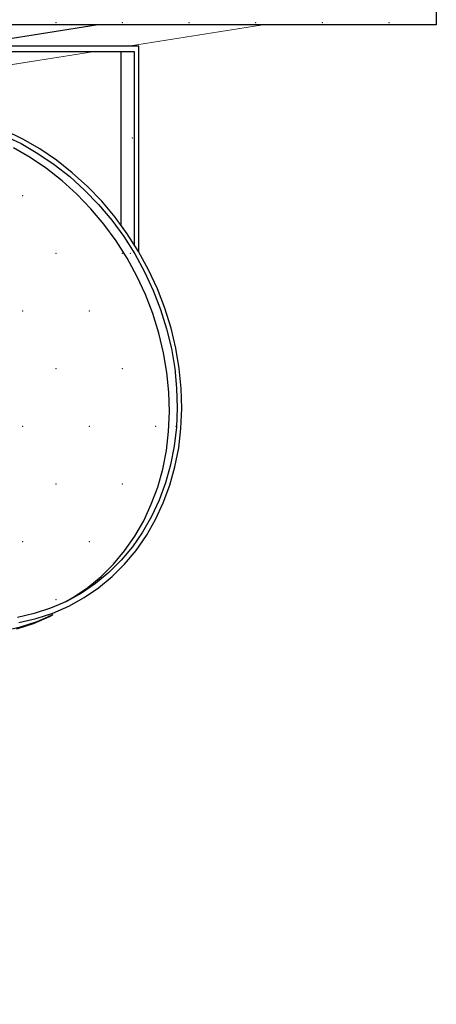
# Model space of a CAD drawing. Header units: millimetres. Extents: x 1798021 to 1815325, y -2500 to 6534.
# Tile 82 of 98: x 1809911 to 1810068, y 5023 to 5392. Entities that reach past the tile are written whole.
import ezdxf

# ---------------------------------------------------------------- set-up
doc = ezdxf.new("R2010")
doc.units = ezdxf.units.MM
doc.header["$MEASUREMENT"] = 0
doc.linetypes.add('Wipeout_Contour', pattern=[1000, 0, -1000])
for name, color, linetype in [('3 - SVĚTLA.3D', 7, 'Continuous'), ('4 - PRVKY KLEMPÍŘSKÉ.3D', 7, 'Continuous'), ('4 - PRVKY ZÁMEČNICKÉ.3D', 7, 'Continuous'), ('4 - STŘEŠNÍ KRYTINA.3D', 7, 'Continuous'), ('Nové_4 - ZDIVO - STĚNY NENOSNÉ.3D', 7, 'Continuous'), ('Nové_Výplně - Povrchové', 7, 'Continuous'), ('Výplně - Povrchové', 7, 'Continuous')]:
    doc.layers.add(name, color=color, linetype=linetype)

# ---------------------------------------------------------------- blocks, each defined once
blk = doc.blocks.new('Řez_7', base_point=(1118812.4, 0))
at = {"color": 254, "linetype": 'Wipeout_Contour', "lineweight": 0, "ltscale": 7229953.461336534}
blk.add_wipeout([(1803497.14, 5177.86), (1803497.08, 5177.77), (1811462.68, 5874.67), (1811462.64, 5874.75)], dxfattribs=at).dxf.layer = 'Výplně - Povrchové'
blk = doc.blocks.new('Řez_16', base_point=(1118812.4, 0))
at = {"color": 254, "linetype": 'Wipeout_Contour', "lineweight": 0, "ltscale": 7239619.448805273}
blk.add_wipeout([(1809877.73, 5382.19), (1809890.31, 5382.19), (1809940.82, 5390.19), (1809877.73, 5390.19)], dxfattribs=at).dxf.layer = 'Výplně - Povrchové'
at = {"color": 254, "linetype": 'Wipeout_Contour', "lineweight": 0, "ltscale": 7239412.528729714}
blk.add_wipeout([(1809781.12, 5354.98), (1809940.33, 5380.19), (1809877.69, 5380.19), (1809781.12, 5364.9)], dxfattribs=at).dxf.layer = 'Výplně - Povrchové'
at = {"layer": '4 - PRVKY ZÁMEČNICKÉ.3D', "color": 181, "linetype": 'Continuous', "lineweight": 30, "true_color": 0x9e3eff}
blk.add_line((1809940.33, 5380.19), (1809781.12, 5354.98), dxfattribs=at)
at = {"color": 254, "linetype": 'Wipeout_Contour', "lineweight": 0, "ltscale": 7239819.625435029}
blk.add_wipeout([(1809890.31, 5382.19), (1809952.96, 5382.19), (1810003.47, 5390.19), (1809940.82, 5390.19)], dxfattribs=at).dxf.layer = 'Výplně - Povrchové'
at = {"layer": '4 - PRVKY ZÁMEČNICKÉ.3D', "color": 181, "linetype": 'Continuous', "lineweight": 30, "true_color": 0x9e3eff}
for p, q in [((1809940.82, 5390.19), (1809890.31, 5382.19)), ((1810003.47, 5390.19), (1809952.96, 5382.19))]:
    blk.add_line(p, q, dxfattribs=at)
blk = doc.blocks.new('Řez_20', base_point=(1118812.4, 0))
at = {"color": 254, "linetype": 'Wipeout_Contour', "lineweight": 0, "ltscale": 412533108.0059386}
blk.add_wipeout([(1800920.22, 500), (1804497.49, 500), (1804497.49, 2600), (1805397.49, 2600), (1805397.49, 500), (1806676.49, 500), (1806676.49, 502.46), (1806976.49, 502.46), (1806976.49, 500), (1809927.49, 500), (1809927.49, 2600), (1810827.49, 2600), (1810827.49, 500), (1812755.49, 500), (1812755.49, 2087.56), (1811335.88, 5601.22), (1810067.73, 5400.37), (1810067.73, 5390.19), (1810003.47, 5390.19), (1809952.96, 5382.19), (1809956.06, 5382.19), (1809956.06, 5304.84), (1809959.69, 5298.21), (1809962.99, 5291.1), (1809965.82, 5283.8), (1809968.14, 5276.36), (1809969.95, 5268.83), (1809971.23, 5261.25), (1809971.98, 5253.67), (1809972.19, 5246.14), (1809971.86, 5238.7), (1809970.99, 5231.4), (1809969.59, 5224.29), (1809967.67, 5217.4), (1809965.23, 5210.78), (1809962.3, 5204.47), (1809958.89, 5198.52), (1809955.02, 5192.95), (1809950.71, 5187.8), (1809946, 5183.11), (1809940.91, 5178.89), (1809935.48, 5175.19), (1809929.73, 5172.01), (1809923.93, 5168.9), (1809923.73, 5168.82), (1809922.48, 5168.13), (1809834.1, 5120.76), (1809834.07, 5120.75), (1809833.86, 5120.63), (1809832.89, 5120.12), (1809826.87, 5117.49), (1809820.6, 5115.43), (1809814.13, 5113.95), (1809807.49, 5113.06), (1809800.74, 5112.76), (1809793.9, 5113.06), (1809787.03, 5113.95), (1809780.16, 5115.43), (1809773.34, 5117.49), (1809766.61, 5120.12), (1809760.01, 5123.29), (1809753.58, 5127), (1809747.36, 5131.21), (1809741.39, 5135.91), (1809735.71, 5141.06), (1809730.35, 5146.63), (1809725.34, 5152.58), (1809720.72, 5158.89), (1809716.51, 5165.5), (1809712.74, 5172.39), (1809709.43, 5179.51), (1809706.61, 5186.81), (1809704.28, 5194.25), (1809702.48, 5201.78), (1809701.19, 5209.36), (1809700.45, 5216.94), (1809700.24, 5224.47), (1809700.57, 5231.91), (1809701.43, 5239.21), (1809702.83, 5246.32), (1809704.76, 5253.21), (1809707.19, 5259.83), (1809710.13, 5266.13), (1809713.54, 5272.09), (1809717.41, 5277.66), (1809721.71, 5282.81), (1809726.42, 5287.5), (1809731.51, 5291.72), (1809736.95, 5295.42), (1809742.7, 5298.6), (1809743.66, 5299.11), (1809743.7, 5299.13), (1809743.91, 5299.24), (1809774.39, 5315.58), (1809774.39, 5353.91), (1809533.29, 5315.72), (1809533.29, 5305.87), (1809535.67, 5302.83), (1809540.24, 5296.45), (1809544.51, 5289.91), (1809548.44, 5283.24), (1809552.02, 5276.49), (1809555.22, 5269.69), (1809558.03, 5262.9), (1809560.42, 5256.14), (1809562.39, 5249.47), (1809563.91, 5242.93), (1809564.99, 5236.55), (1809565.61, 5230.37), (1809565.77, 5224.44), (1809565.46, 5218.79), (1809564.7, 5213.45), (1809563.48, 5208.45), (1809561.82, 5203.84), (1809559.72, 5199.63), (1809557.19, 5195.85), (1809554.26, 5192.53), (1809550.93, 5189.68), (1809542.97, 5183.68), (1809542.04, 5183.09), (1809540.98, 5182.18), (1809419.57, 5090.68), (1809419.42, 5090.58), (1809419.24, 5090.43), (1809417.92, 5089.43), (1809414.22, 5087.08), (1809410.18, 5085.23), (1809405.82, 5083.91), (1809401.16, 5083.11), (1809396.23, 5082.84), (1809391.07, 5083.11), (1809385.71, 5083.91), (1809380.17, 5085.23), (1809374.5, 5087.08), (1809368.72, 5089.43), (1809362.88, 5092.28), (1809357, 5095.6), (1809351.14, 5099.38), (1809345.31, 5103.59), (1809339.56, 5108.2), (1809333.93, 5113.2), (1809328.44, 5118.54), (1809323.14, 5124.19), (1809318.05, 5130.12), (1809313.2, 5136.3), (1809308.63, 5142.68), (1809304.37, 5149.22), (1809300.44, 5155.89), (1809296.86, 5162.65), (1809293.65, 5169.44), (1809290.85, 5176.24), (1809288.45, 5182.99), (1809286.49, 5189.66), (1809284.96, 5196.2), (1809283.89, 5202.58), (1809283.27, 5208.76), (1809283.11, 5214.69), (1809283.42, 5220.35), (1809284.18, 5225.69), (1809285.4, 5230.68), (1809287.06, 5235.29), (1809289.16, 5239.5), (1809291.69, 5243.28), (1809294.62, 5246.6), (1809297.95, 5249.45), (1809299.27, 5250.45), (1809299.43, 5250.55), (1809299.6, 5250.7), (1809346.65, 5286.16), (1809231.35, 5267.9), (1809233.99, 5262.9), (1809237.34, 5256.14), (1809240.43, 5249.47), (1809243.26, 5242.93), (1809245.79, 5236.55), (1809248.01, 5230.37), (1809249.92, 5224.44), (1809251.5, 5218.79), (1809252.73, 5213.45), (1809253.62, 5208.45), (1809254.15, 5203.84), (1809254.32, 5199.63), (1809254.14, 5195.85), (1809253.6, 5192.53), (1809252.71, 5189.68), (1809251.46, 5187.33), (1809249.88, 5185.48), (1809247.97, 5184.16), (1809238.2, 5178.16), (1809237.63, 5177.95), (1809235.76, 5176.66), (1809086.83, 5085.16), (1809086.74, 5085.12), (1809086.43, 5084.91), (1809084.8, 5083.91), (1809082.57, 5083.11), (1809080.03, 5082.84), (1809077.2, 5083.11), (1809074.1, 5083.91), (1809070.74, 5085.23), (1809067.16, 5087.08), (1809063.36, 5089.43), (1809059.38, 5092.28), (1809055.23, 5095.6), (1809050.95, 5099.38), (1809046.56, 5103.59), (1809042.08, 5108.2), (1809037.55, 5113.2), (1809032.99, 5118.54), (1809028.43, 5124.19), (1809023.9, 5130.12), (1809019.42, 5136.3), (1809015.03, 5142.68), (1809010.75, 5149.22), (1809006.61, 5155.89), (1809002.63, 5162.65), (1808998.84, 5169.44), (1808995.26, 5176.24), (1808991.91, 5182.99), (1808988.82, 5189.66), (1808986, 5196.2), (1808983.46, 5202.58), (1808981.24, 5208.76), (1808979.33, 5214.69), (1808977.76, 5220.35), (1808976.52, 5225.69), (1808976.2, 5227.49), (1803604.58, 4376.71)], dxfattribs=at).dxf.layer = 'Nové_Výplně - Povrchové'
at = {"color": 254, "linetype": 'Wipeout_Contour', "lineweight": 0, "ltscale": 47057208.27826078}
blk.add_wipeout([(1809781.12, 5319.19), (1809832.29, 5346.61), (1809832.49, 5346.7), (1809833.74, 5347.38), (1809839.53, 5350.49), (1809845.56, 5353.12), (1809851.83, 5355.17), (1809858.3, 5356.65), (1809864.93, 5357.54), (1809871.69, 5357.84), (1809878.52, 5357.55), (1809885.4, 5356.65), (1809892.26, 5355.17), (1809899.08, 5353.12), (1809905.82, 5350.49), (1809912.42, 5347.31), (1809918.85, 5343.61), (1809925.06, 5339.4), (1809931.03, 5334.7), (1809936.72, 5329.55), (1809942.08, 5323.98), (1809947.09, 5318.03), (1809949.33, 5314.97), (1809949.33, 5380.19), (1809940.33, 5380.19), (1809781.12, 5354.98)], dxfattribs=at).dxf.layer = 'Nové_Výplně - Povrchové'
blk = doc.blocks.new('Řez_56', base_point=(1118812.4, 0))
at = {"color": 254, "linetype": 'Wipeout_Contour', "lineweight": 0, "ltscale": 10844884.70980289}
blk.add_wipeout([(1803582.48, 5031.92), (1803573.7, 5017.57), (1803606.61, 4952.52), (1811334.5, 5628.62), (1811372.6, 5699.87), (1811367.29, 5713)], dxfattribs=at).dxf.layer = 'Výplně - Povrchové'
at = {"color": 254, "linetype": 'Wipeout_Contour', "lineweight": 0, "ltscale": 7229912.499028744}
blk.add_wipeout([(1811334.5, 5628.62), (1803606.61, 4952.52), (1803611.38, 4943.1), (1811328.98, 5618.3)], dxfattribs=at).dxf.layer = 'Výplně - Povrchové'
blk = doc.blocks.new('Řez_62', base_point=(1118812.4, 0))
at = {"color": 254, "linetype": 'Wipeout_Contour', "lineweight": 0, "ltscale": 9047090.438772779}
blk.add_wipeout([(1808867.73, 5390.19), (1810067.73, 5390.19), (1810067.73, 5430.19), (1809178.87, 5430.19), (1808867.73, 5402.97)], dxfattribs=at).dxf.layer = 'Výplně - Povrchové'
at = {"color": 254, "linetype": 'Wipeout_Contour', "lineweight": 0, "ltscale": 7239660.294811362}
blk.add_wipeout([(1809902.49, 5347.15), (1809908.96, 5344.04), (1809911.86, 5345.59), (1809905.39, 5348.71)], dxfattribs=at).dxf.layer = 'Výplně - Povrchové'
at = {"color": 254, "linetype": 'Wipeout_Contour', "lineweight": 0, "ltscale": 7239904.207985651}
blk.add_wipeout([(1809969.5, 5261.25), (1809966.6, 5259.7), (1809967.34, 5252.27), (1809970.23, 5253.82)], dxfattribs=at).dxf.layer = 'Výplně - Povrchové'
at = {"color": 254, "linetype": 'Wipeout_Contour', "lineweight": 0, "ltscale": 7239674.667477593}
blk.add_wipeout([(1809910.96, 5165.85), (1809905.16, 5162.74), (1809911.63, 5164.22), (1809917.43, 5167.33)], dxfattribs=at).dxf.layer = 'Výplně - Povrchové'
at = {"layer": '3 - SVĚTLA.3D', "color": 181, "linetype": 'Continuous', "lineweight": 30, "true_color": 0x9e3eff}
for p, q in [((1810067.73, 5430.19), (1810067.73, 5390.19)), ((1810067.73, 5390.19), (1808867.73, 5390.19))]:
    blk.add_line(p, q, dxfattribs=at)
at = {"layer": '3 - SVĚTLA.3D', "color": 7, "linetype": 'Continuous', "lineweight": 0}
for p in [(1809924.9, 5391.01), (1809949.9, 5391.01), (1809974.9, 5391.01), (1809999.9, 5391.01), (1810024.9, 5391.01), (1810049.9, 5391.01)]:
    blk.add_point(p, dxfattribs=at)
at = {"color": 254, "linetype": 'Wipeout_Contour', "lineweight": 0, "ltscale": 7239685.794164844}
blk.add_wipeout([(1809908.96, 5344.04), (1809915.26, 5340.41), (1809918.16, 5341.96), (1809911.86, 5345.59)], dxfattribs=at).dxf.layer = 'Výplně - Povrchové'
at = {"color": 254, "linetype": 'Wipeout_Contour', "lineweight": 0, "ltscale": 7239906.00007371}
blk.add_wipeout([(1809967.34, 5252.27), (1809967.54, 5244.89), (1809970.44, 5246.44), (1809970.23, 5253.82)], dxfattribs=at).dxf.layer = 'Výplně - Povrchové'
at = {"color": 254, "linetype": 'Wipeout_Contour', "lineweight": 0, "ltscale": 7239700.167540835}
blk.add_wipeout([(1809911.63, 5164.22), (1809917.9, 5166.28), (1809923.7, 5169.39), (1809917.43, 5167.33)], dxfattribs=at).dxf.layer = 'Výplně - Povrchové'
at = {"color": 254, "linetype": 'Wipeout_Contour', "lineweight": 0, "ltscale": 7239710.538308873}
blk.add_wipeout([(1809915.26, 5340.41), (1809921.36, 5336.28), (1809924.26, 5337.83), (1809918.16, 5341.96)], dxfattribs=at).dxf.layer = 'Výplně - Povrchové'
at = {"color": 254, "linetype": 'Wipeout_Contour', "lineweight": 0, "ltscale": 7239905.679445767}
blk.add_wipeout([(1809967.22, 5237.6), (1809970.12, 5239.15), (1809970.44, 5246.44), (1809967.54, 5244.89)], dxfattribs=at).dxf.layer = 'Výplně - Povrchové'
at = {"color": 254, "linetype": 'Wipeout_Contour', "lineweight": 0, "ltscale": 7239724.787957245}
blk.add_wipeout([(1809923.7, 5169.39), (1809917.9, 5166.28), (1809923.93, 5168.9), (1809929.73, 5172.01)], dxfattribs=at).dxf.layer = 'Výplně - Povrchové'
at = {"layer": '3 - SVĚTLA.3D', "color": 181, "linetype": 'Continuous', "lineweight": 30, "true_color": 0x9e3eff}
for p, q in [((1809970.23, 5253.82), (1809970.44, 5246.44)), ((1809972.19, 5246.14), (1809971.98, 5253.67))]:
    blk.add_line(p, q, dxfattribs=at)
at = {"color": 254, "linetype": 'Wipeout_Contour', "lineweight": 0, "ltscale": 7239734.374698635}
blk.add_wipeout([(1809921.36, 5336.28), (1809927.21, 5331.68), (1809930.11, 5333.23), (1809924.26, 5337.83)], dxfattribs=at).dxf.layer = 'Výplně - Povrchové'
at = {"color": 254, "linetype": 'Wipeout_Contour', "lineweight": 0, "ltscale": 7239903.248073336}
blk.add_wipeout([(1809967.22, 5237.6), (1809966.37, 5230.45), (1809969.27, 5232), (1809970.12, 5239.15)], dxfattribs=at).dxf.layer = 'Výplně - Povrchové'
at = {"layer": '3 - SVĚTLA.3D', "color": 181, "linetype": 'Continuous', "lineweight": 30, "true_color": 0x9e3eff}
for p, q in [((1809970.44, 5246.44), (1809970.12, 5239.15)), ((1809971.86, 5238.7), (1809972.19, 5246.14))]:
    blk.add_line(p, q, dxfattribs=at)
at = {"layer": '3 - SVĚTLA.3D', "color": 7, "linetype": 'Continuous', "lineweight": 0}
blk.add_point((1809969.93, 5239.45), dxfattribs=at)
at = {"color": 254, "linetype": 'Wipeout_Contour', "lineweight": 0, "ltscale": 7239757.156388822}
blk.add_wipeout([(1809930.11, 5333.23), (1809927.21, 5331.68), (1809932.78, 5326.63), (1809935.67, 5328.19)], dxfattribs=at).dxf.layer = 'Výplně - Povrchové'
at = {"color": 254, "linetype": 'Wipeout_Contour', "lineweight": 0, "ltscale": 7239898.720939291}
blk.add_wipeout([(1809965, 5223.47), (1809967.89, 5225.03), (1809969.27, 5232), (1809966.37, 5230.45)], dxfattribs=at).dxf.layer = 'Výplně - Povrchové'
at = {"layer": '3 - SVĚTLA.3D', "color": 181, "linetype": 'Continuous', "lineweight": 30, "true_color": 0x9e3eff}
blk.add_line((1809970.99, 5231.4), (1809971.86, 5238.7), dxfattribs=at)
at = {"color": 254, "linetype": 'Wipeout_Contour', "lineweight": 0, "ltscale": 7239778.742938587}
blk.add_wipeout([(1809935.67, 5328.19), (1809932.78, 5326.63), (1809938.03, 5321.17), (1809940.93, 5322.73)], dxfattribs=at).dxf.layer = 'Výplně - Povrchové'
at = {"color": 254, "linetype": 'Wipeout_Contour', "lineweight": 0, "ltscale": 7239892.12594454}
blk.add_wipeout([(1809963.11, 5216.72), (1809966.01, 5218.28), (1809967.89, 5225.03), (1809965, 5223.47)], dxfattribs=at).dxf.layer = 'Výplně - Povrchové'
at = {"layer": '3 - SVĚTLA.3D', "color": 181, "linetype": 'Continuous', "lineweight": 30, "true_color": 0x9e3eff}
blk.add_line((1809969.59, 5224.29), (1809970.99, 5231.4), dxfattribs=at)
at = {"color": 254, "linetype": 'Wipeout_Contour', "lineweight": 0, "ltscale": 7239799.001270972}
blk.add_wipeout([(1809938.03, 5321.17), (1809942.94, 5315.34), (1809945.84, 5316.89), (1809940.93, 5322.73)], dxfattribs=at).dxf.layer = 'Výplně - Povrchové'
at = {"color": 254, "linetype": 'Wipeout_Contour', "lineweight": 0, "ltscale": 7239883.5037419}
blk.add_wipeout([(1809963.11, 5216.72), (1809960.72, 5210.24), (1809963.62, 5211.79), (1809966.01, 5218.28)], dxfattribs=at).dxf.layer = 'Výplně - Povrchové'
at = {"color": 254, "linetype": 'Wipeout_Contour', "lineweight": 0, "ltscale": 7239817.806503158}
blk.add_wipeout([(1809942.94, 5315.34), (1809947.47, 5309.16), (1809950.37, 5310.71), (1809945.84, 5316.89)], dxfattribs=at).dxf.layer = 'Výplně - Povrchové'
at = {"color": 254, "linetype": 'Wipeout_Contour', "lineweight": 0, "ltscale": 7239872.907479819}
blk.add_wipeout([(1809960.72, 5210.24), (1809957.85, 5204.06), (1809960.75, 5205.61), (1809963.62, 5211.79)], dxfattribs=at).dxf.layer = 'Výplně - Povrchové'
at = {"color": 254, "linetype": 'Wipeout_Contour', "lineweight": 0, "ltscale": 7239835.04270865}
blk.add_wipeout([(1809950.37, 5310.71), (1809947.47, 5309.16), (1809951.59, 5302.67), (1809954.49, 5304.23)], dxfattribs=at).dxf.layer = 'Výplně - Povrchové'
at = {"color": 254, "linetype": 'Wipeout_Contour', "lineweight": 0, "ltscale": 7239860.40247201}
blk.add_wipeout([(1809957.85, 5204.06), (1809954.5, 5198.22), (1809957.4, 5199.77), (1809960.75, 5205.61)], dxfattribs=at).dxf.layer = 'Výplně - Povrchové'
at = {"color": 254, "linetype": 'Wipeout_Contour', "lineweight": 0, "ltscale": 7239850.603631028}
blk.add_wipeout([(1809954.49, 5304.23), (1809951.59, 5302.67), (1809955.29, 5295.92), (1809958.19, 5297.48)], dxfattribs=at).dxf.layer = 'Výplně - Povrchové'
at = {"color": 254, "linetype": 'Wipeout_Contour', "lineweight": 0, "ltscale": 7239846.065804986}
blk.add_wipeout([(1809950.71, 5192.76), (1809953.61, 5194.32), (1809957.4, 5199.77), (1809954.5, 5198.22)], dxfattribs=at).dxf.layer = 'Výplně - Povrchové'
at = {"color": 254, "linetype": 'Wipeout_Contour', "lineweight": 0, "ltscale": 7239864.393345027}
blk.add_wipeout([(1809955.29, 5295.92), (1809958.53, 5288.95), (1809961.43, 5290.5), (1809958.19, 5297.48)], dxfattribs=at).dxf.layer = 'Výplně - Povrchové'
at = {"color": 254, "linetype": 'Wipeout_Contour', "lineweight": 0, "ltscale": 7239829.985832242}
blk.add_wipeout([(1809950.71, 5192.76), (1809946.49, 5187.72), (1809949.39, 5189.27), (1809953.61, 5194.32)], dxfattribs=at).dxf.layer = 'Výplně - Povrchové'
at = {"color": 254, "linetype": 'Wipeout_Contour', "lineweight": 0, "ltscale": 7239876.326840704}
blk.add_wipeout([(1809958.53, 5288.95), (1809961.3, 5281.8), (1809964.19, 5283.35), (1809961.43, 5290.5)], dxfattribs=at).dxf.layer = 'Výplně - Povrchové'
at = {"color": 254, "linetype": 'Wipeout_Contour', "lineweight": 0, "ltscale": 7239812.261724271}
blk.add_wipeout([(1809946.49, 5187.72), (1809941.88, 5183.12), (1809944.78, 5184.67), (1809949.39, 5189.27)], dxfattribs=at).dxf.layer = 'Výplně - Povrchové'
at = {"color": 254, "linetype": 'Wipeout_Contour', "lineweight": 0, "ltscale": 7239886.330554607}
blk.add_wipeout([(1809964.19, 5283.35), (1809961.3, 5281.8), (1809963.57, 5274.51), (1809966.47, 5276.06)], dxfattribs=at).dxf.layer = 'Výplně - Povrchové'
at = {"color": 254, "linetype": 'Wipeout_Contour', "lineweight": 0, "ltscale": 7239793.002735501}
blk.add_wipeout([(1809941.88, 5183.12), (1809936.89, 5178.99), (1809939.79, 5180.54), (1809944.78, 5184.67)], dxfattribs=at).dxf.layer = 'Výplně - Povrchové'
at = {"color": 254, "linetype": 'Wipeout_Contour', "lineweight": 0, "ltscale": 7239894.342815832}
blk.add_wipeout([(1809966.47, 5276.06), (1809963.57, 5274.51), (1809965.35, 5267.12), (1809968.24, 5268.68)], dxfattribs=at).dxf.layer = 'Výplně - Povrchové'
at = {"color": 254, "linetype": 'Wipeout_Contour', "lineweight": 0, "ltscale": 7239772.327530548}
blk.add_wipeout([(1809931.56, 5175.35), (1809934.46, 5176.91), (1809939.79, 5180.54), (1809936.89, 5178.99)], dxfattribs=at).dxf.layer = 'Výplně - Povrchové'
at = {"color": 254, "linetype": 'Wipeout_Contour', "lineweight": 0, "ltscale": 7239900.314230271}
blk.add_wipeout([(1809968.24, 5268.68), (1809965.35, 5267.12), (1809966.6, 5259.7), (1809969.5, 5261.25)], dxfattribs=at).dxf.layer = 'Výplně - Povrchové'
at = {"color": 254, "linetype": 'Wipeout_Contour', "lineweight": 0, "ltscale": 7239753.271379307}
blk.add_wipeout([(1809928.42, 5173.62), (1809928.83, 5173.8), (1809934.46, 5176.91), (1809931.56, 5175.35)], dxfattribs=at).dxf.layer = 'Výplně - Povrchové'
at = {"layer": '3 - SVĚTLA.3D', "color": 181, "linetype": 'Continuous', "lineweight": 30, "true_color": 0x9e3eff}
for p, q in [((1809971.23, 5261.25), (1809969.95, 5268.83)), ((1809969.5, 5261.25), (1809970.23, 5253.82)), ((1809971.98, 5253.67), (1809971.23, 5261.25))]:
    blk.add_line(p, q, dxfattribs=at)
at = {"color": 254, "linetype": 'Wipeout_Contour', "lineweight": 0, "ltscale": 144791266.1751913}
blk.add_wipeout([(1809798.82, 5276.06), (1809799.03, 5268.68), (1809799.76, 5261.25), (1809801.02, 5253.82), (1809802.79, 5246.44), (1809805.07, 5239.15), (1809807.83, 5232), (1809811.07, 5225.03), (1809814.77, 5218.28), (1809818.89, 5211.79), (1809823.42, 5205.61), (1809828.33, 5199.77), (1809833.59, 5194.32), (1809839.15, 5189.27), (1809845, 5184.67), (1809851.1, 5180.54), (1809857.4, 5176.91), (1809863.87, 5173.8), (1809870.47, 5171.22), (1809877.15, 5169.21), (1809883.88, 5167.75), (1809890.61, 5166.88), (1809897.31, 5166.59), (1809903.93, 5166.88), (1809910.43, 5167.75), (1809916.77, 5169.21), (1809922.92, 5171.22), (1809928.42, 5173.62), (1809931.56, 5175.35), (1809936.89, 5178.99), (1809941.88, 5183.12), (1809946.49, 5187.72), (1809950.71, 5192.76), (1809954.5, 5198.22), (1809957.85, 5204.06), (1809960.72, 5210.24), (1809963.11, 5216.72), (1809965, 5223.47), (1809966.37, 5230.45), (1809967.22, 5237.6), (1809967.54, 5244.89), (1809967.34, 5252.27), (1809966.6, 5259.7), (1809965.35, 5267.12), (1809963.57, 5274.51), (1809961.3, 5281.8), (1809958.53, 5288.95), (1809955.29, 5295.92), (1809951.59, 5302.67), (1809947.47, 5309.16), (1809942.94, 5315.34), (1809938.03, 5321.17), (1809932.78, 5326.63), (1809927.21, 5331.68), (1809921.36, 5336.28), (1809915.26, 5340.41), (1809908.96, 5344.04), (1809902.49, 5347.15), (1809895.9, 5349.73), (1809889.21, 5351.74), (1809882.48, 5353.19), (1809875.75, 5354.07), (1809869.05, 5354.36), (1809862.43, 5354.07), (1809855.93, 5353.19), (1809849.59, 5351.74), (1809843.44, 5349.73), (1809837.94, 5347.33), (1809834.8, 5345.59), (1809829.47, 5341.96), (1809824.48, 5337.83), (1809819.87, 5333.23), (1809815.65, 5328.19), (1809811.86, 5322.73), (1809808.51, 5316.89), (1809805.64, 5310.71), (1809803.25, 5304.23), (1809801.37, 5297.48), (1809799.99, 5290.5), (1809799.14, 5283.35)], dxfattribs=at).dxf.layer = 'Výplně - Povrchové'
at = {"layer": '3 - SVĚTLA.3D', "color": 181, "linetype": 'Continuous', "lineweight": 30, "true_color": 0x9e3eff}
for p, q in [((1809958.19, 5297.48), (1809961.43, 5290.5)), ((1809962.99, 5291.1), (1809959.69, 5298.21)), ((1809961.3, 5281.8), (1809958.53, 5288.95)), ((1809961.43, 5290.5), (1809964.19, 5283.35)), ((1809965.82, 5283.8), (1809962.99, 5291.1)), ((1809963.57, 5274.51), (1809961.3, 5281.8)), ((1809964.19, 5283.35), (1809966.47, 5276.06)), ((1809968.14, 5276.36), (1809965.82, 5283.8)), ((1809965.35, 5267.12), (1809963.57, 5274.51)), ((1809966.47, 5276.06), (1809968.24, 5268.68)), ((1809969.95, 5268.83), (1809968.14, 5276.36)), ((1809966.6, 5259.7), (1809965.35, 5267.12)), ((1809968.24, 5268.68), (1809969.5, 5261.25)), ((1809967.34, 5252.27), (1809966.6, 5259.7)), ((1809967.54, 5244.89), (1809967.34, 5252.27)), ((1809967.22, 5237.6), (1809967.54, 5244.89)), ((1809966.37, 5230.45), (1809967.22, 5237.6)), ((1809970.12, 5239.15), (1809969.27, 5232)), ((1809965, 5223.47), (1809966.37, 5230.45)), ((1809969.27, 5232), (1809967.89, 5225.03)), ((1809963.11, 5216.72), (1809965, 5223.47)), ((1809967.89, 5225.03), (1809966.01, 5218.28)), ((1809967.67, 5217.4), (1809969.59, 5224.29)), ((1809966.01, 5218.28), (1809963.62, 5211.79)), ((1809960.72, 5210.24), (1809963.11, 5216.72)), ((1809965.23, 5210.78), (1809967.67, 5217.4)), ((1809963.62, 5211.79), (1809960.75, 5205.61)), ((1809962.3, 5204.47), (1809965.23, 5210.78)), ((1809957.85, 5204.06), (1809960.72, 5210.24)), ((1809954.5, 5198.22), (1809957.85, 5204.06)), ((1809960.75, 5205.61), (1809957.4, 5199.77)), ((1809958.89, 5198.52), (1809962.3, 5204.47)), ((1809957.4, 5199.77), (1809953.61, 5194.32)), ((1809950.71, 5192.76), (1809954.5, 5198.22)), ((1809955.02, 5192.95), (1809958.89, 5198.52)), ((1809946.49, 5187.72), (1809950.71, 5192.76)), ((1809953.61, 5194.32), (1809949.39, 5189.27)), ((1809950.71, 5187.8), (1809955.02, 5192.95)), ((1809949.39, 5189.27), (1809944.78, 5184.67)), ((1809941.88, 5183.12), (1809946.49, 5187.72)), ((1809946, 5183.11), (1809950.71, 5187.8)), ((1809936.89, 5178.99), (1809941.88, 5183.12)), ((1809944.78, 5184.67), (1809939.79, 5180.54)), ((1809940.91, 5178.89), (1809946, 5183.11)), ((1809931.56, 5175.35), (1809936.89, 5178.99)), ((1809939.79, 5180.54), (1809934.46, 5176.91)), ((1809935.48, 5175.19), (1809940.91, 5178.89)), ((1809928.42, 5173.62), (1809931.56, 5175.35)), ((1809934.46, 5176.91), (1809928.83, 5173.8)), ((1809929.73, 5172.01), (1809935.48, 5175.19))]:
    blk.add_line(p, q, dxfattribs=at)
at = {"layer": '3 - SVĚTLA.3D', "color": 7, "linetype": 'Continuous', "lineweight": 0}
for p in [(1809937.4, 5239.45), (1809962.4, 5239.45), (1809949.9, 5217.8), (1809937.4, 5196.15)]:
    blk.add_point(p, dxfattribs=at)
at = {"color": 254, "linetype": 'Wipeout_Contour', "lineweight": 0, "ltscale": 9049798.420473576}
blk.add_wipeout([(1809954.33, 5380.19), (1809949.33, 5380.19), (1809949.33, 5314.97), (1809951.71, 5311.72), (1809954.33, 5307.6)], dxfattribs=at).dxf.layer = 'Výplně - Povrchové'
at = {"color": 254, "linetype": 'Wipeout_Contour', "lineweight": 0, "ltscale": 7239505.721575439}
blk.add_wipeout([(1809821.8, 5116.08), (1809828.07, 5118.14), (1809916.45, 5165.5), (1809910.19, 5163.44)], dxfattribs=at).dxf.layer = 'Výplně - Povrchové'
at = {"color": 254, "linetype": 'Wipeout_Contour', "lineweight": 0, "ltscale": 7239530.341856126}
blk.add_wipeout([(1809916.45, 5165.5), (1809828.07, 5118.14), (1809834.1, 5120.76), (1809922.48, 5168.13)], dxfattribs=at).dxf.layer = 'Výplně - Povrchové'
at = {"color": 254, "linetype": 'Wipeout_Contour', "lineweight": 0, "ltscale": 155646196.5374849}
blk.add_wipeout([(1809789.82, 5272.48), (1809790.03, 5264.95), (1809790.78, 5257.37), (1809792.07, 5249.79), (1809793.87, 5242.26), (1809796.2, 5234.82), (1809799.02, 5227.52), (1809802.33, 5220.4), (1809806.1, 5213.52), (1809810.31, 5206.9), (1809814.93, 5200.59), (1809819.94, 5194.64), (1809825.3, 5189.07), (1809830.98, 5183.92), (1809836.95, 5179.22), (1809843.17, 5175.01), (1809849.6, 5171.3), (1809856.2, 5168.13), (1809862.93, 5165.5), (1809869.75, 5163.44), (1809876.62, 5161.96), (1809883.49, 5161.07), (1809890.33, 5160.78), (1809897.08, 5161.07), (1809903.71, 5161.96), (1809910.19, 5163.44), (1809916.45, 5165.5), (1809922.48, 5168.13), (1809923.73, 5168.82), (1809917.9, 5166.28), (1809911.63, 5164.22), (1809905.16, 5162.74), (1809898.53, 5161.85), (1809891.78, 5161.55), (1809884.94, 5161.85), (1809883.54, 5162.03), (1809883.43, 5162.04), (1809876.63, 5162.92), (1809869.83, 5164.38), (1809863.08, 5166.42), (1809856.41, 5169.02), (1809849.88, 5172.16), (1809843.51, 5175.83), (1809837.36, 5180), (1809831.45, 5184.65), (1809825.82, 5189.75), (1809820.51, 5195.26), (1809815.55, 5201.16), (1809810.98, 5207.4), (1809806.81, 5213.95), (1809803.08, 5220.77), (1809799.8, 5227.82), (1809797.01, 5235.04), (1809794.71, 5242.41), (1809792.92, 5249.87), (1809791.65, 5257.37), (1809790.91, 5264.87), (1809790.7, 5272.33), (1809791.03, 5279.69), (1809791.89, 5286.92), (1809793.27, 5293.96), (1809795.18, 5300.78), (1809797.59, 5307.33), (1809800.49, 5313.58), (1809800.74, 5314.01), (1809801.17, 5314.92), (1809804.58, 5320.88), (1809808.45, 5326.45), (1809812.75, 5331.59), (1809817.46, 5336.29), (1809822.55, 5340.5), (1809827.99, 5344.21), (1809832.49, 5346.7), (1809832.29, 5346.61), (1809826.54, 5343.43), (1809821.1, 5339.73), (1809816.01, 5335.51), (1809811.3, 5330.82), (1809807, 5325.67), (1809803.13, 5320.1), (1809799.72, 5314.14), (1809796.78, 5307.84), (1809794.35, 5301.22), (1809792.42, 5294.33), (1809791.02, 5287.22), (1809790.15, 5279.92)], dxfattribs=at).dxf.layer = 'Výplně - Povrchové'
at = {"layer": '3 - SVĚTLA.3D', "color": 181, "linetype": 'Continuous', "lineweight": 30, "true_color": 0x9e3eff}
for p, q in [((1809922.92, 5171.22), (1809916.77, 5169.21)), ((1809928.83, 5173.8), (1809922.92, 5171.22)), ((1809923.7, 5169.39), (1809929.73, 5172.01)), ((1809916.77, 5169.21), (1809910.43, 5167.75)), ((1809910.96, 5165.85), (1809917.43, 5167.33)), ((1809916.45, 5165.5), (1809922.48, 5168.13)), ((1809917.43, 5167.33), (1809923.7, 5169.39)), ((1809917.9, 5166.28), (1809923.93, 5168.9)), ((1809922.48, 5168.13), (1809923.73, 5168.82)), ((1809905.16, 5162.74), (1809911.63, 5164.22)), ((1809910.19, 5163.44), (1809916.45, 5165.5)), ((1809911.63, 5164.22), (1809917.9, 5166.28))]:
    blk.add_line(p, q, dxfattribs=at)
at = {"layer": '3 - SVĚTLA.3D', "color": 7, "linetype": 'Continuous', "lineweight": 0}
for p in [(1809912.4, 5239.45), (1809924.9, 5217.8), (1809912.4, 5196.15), (1809924.9, 5174.5), (1809922.32, 5168.28)]:
    blk.add_point(p, dxfattribs=at)
at = {"color": 254, "linetype": 'Wipeout_Contour', "lineweight": 0, "ltscale": 16288967.80422803}
blk.add_wipeout([(1809956.06, 5382.19), (1809779.39, 5382.19), (1809779.39, 5252.19), (1809781.12, 5252.19), (1809781.12, 5380.19), (1809954.33, 5380.19), (1809954.33, 5307.6), (1809955.92, 5305.1), (1809956.06, 5304.84)], dxfattribs=at).dxf.layer = 'Výplně - Povrchové'
at = {"layer": '3 - SVĚTLA.3D', "color": 181, "linetype": 'Continuous', "lineweight": 30, "true_color": 0x9e3eff}
for p, q in [((1809956.06, 5382.19), (1809877.73, 5382.19)), ((1809956.06, 5304.84), (1809956.06, 5382.19)), ((1809781.12, 5380.19), (1809954.33, 5380.19)), ((1809949.33, 5380.19), (1809949.33, 5314.97)), ((1809954.33, 5380.19), (1809954.33, 5307.6)), ((1809905.39, 5348.71), (1809911.86, 5345.59)), ((1809912.42, 5347.31), (1809905.82, 5350.49)), ((1809915.26, 5340.41), (1809908.96, 5344.04)), ((1809911.86, 5345.59), (1809918.16, 5341.96)), ((1809918.85, 5343.61), (1809912.42, 5347.31)), ((1809921.36, 5336.28), (1809915.26, 5340.41)), ((1809918.16, 5341.96), (1809924.26, 5337.83)), ((1809925.06, 5339.4), (1809918.85, 5343.61)), ((1809924.26, 5337.83), (1809930.11, 5333.23)), ((1809931.03, 5334.7), (1809925.06, 5339.4)), ((1809927.21, 5331.68), (1809921.36, 5336.28)), ((1809930.11, 5333.23), (1809935.67, 5328.19)), ((1809936.72, 5329.55), (1809931.03, 5334.7)), ((1809932.78, 5326.63), (1809927.21, 5331.68)), ((1809942.08, 5323.98), (1809936.72, 5329.55)), ((1809938.03, 5321.17), (1809932.78, 5326.63)), ((1809935.67, 5328.19), (1809940.93, 5322.73)), ((1809940.93, 5322.73), (1809945.84, 5316.89)), ((1809947.09, 5318.03), (1809942.08, 5323.98)), ((1809942.94, 5315.34), (1809938.03, 5321.17)), ((1809951.71, 5311.72), (1809947.09, 5318.03)), ((1809947.47, 5309.16), (1809942.94, 5315.34)), ((1809945.84, 5316.89), (1809950.37, 5310.71)), ((1809950.37, 5310.71), (1809954.49, 5304.23)), ((1809955.92, 5305.1), (1809951.71, 5311.72)), ((1809951.59, 5302.67), (1809947.47, 5309.16)), ((1809954.49, 5304.23), (1809958.19, 5297.48)), ((1809959.69, 5298.21), (1809955.92, 5305.1)), ((1809955.29, 5295.92), (1809951.59, 5302.67)), ((1809958.53, 5288.95), (1809955.29, 5295.92))]:
    blk.add_line(p, q, dxfattribs=at)
at = {"layer": '3 - SVĚTLA.3D', "color": 7, "linetype": 'Continuous', "lineweight": 0}
for p in [(1809953.62, 5347.71), (1809912.4, 5326.06), (1809924.9, 5304.41), (1809949.9, 5304.41), (1809952.89, 5304.41), (1809912.4, 5282.75), (1809937.4, 5282.75), (1809924.9, 5261.1), (1809949.9, 5261.1)]:
    blk.add_point(p, dxfattribs=at)
blk = doc.blocks.new('Řez_91', base_point=(1118812.4, 0))
at = {"color": 254, "linetype": 'Wipeout_Contour', "lineweight": 0, "ltscale": 7229986.043024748}
blk.add_wipeout([(1811602.93, 6103.97), (1803372.41, 5383.89), (1803383.67, 5365.7), (1811590.51, 6083.71)], dxfattribs=at).dxf.layer = 'Výplně - Povrchové'
at = {"color": 254, "linetype": 'Wipeout_Contour', "lineweight": 0, "ltscale": 7229987.363650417}
blk.add_wipeout([(1803372.07, 5384.44), (1803372.41, 5383.89), (1811602.93, 6103.97), (1811603.3, 6104.58)], dxfattribs=at).dxf.layer = 'Výplně - Povrchové'
at = {"color": 254, "linetype": 'Wipeout_Contour', "lineweight": 0, "ltscale": 7229988.342971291}
blk.add_wipeout([(1803366.63, 5393.23), (1803369.26, 5388.99), (1811606.41, 6109.65), (1811609.31, 6114.37)], dxfattribs=at).dxf.layer = 'Výplně - Povrchové'
at = {"color": 254, "linetype": 'Wipeout_Contour', "lineweight": 0, "ltscale": 7229987.723203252}
blk.add_wipeout([(1803369.26, 5388.99), (1803372.07, 5384.44), (1811603.3, 6104.58), (1811606.41, 6109.65)], dxfattribs=at).dxf.layer = 'Výplně - Povrchové'

msp = doc.modelspace()

# ---------------------------------------------------------------- block references
at = {"layer": '4 - STŘEŠNÍ KRYTINA.3D', "lineweight": 0}
msp.add_blockref('Řez_7', (1118812.4, 0), dxfattribs=at)

# ---------------------------------------------------------------- next in the draw order: block references
at = {"layer": '4 - PRVKY ZÁMEČNICKÉ.3D', "lineweight": 0}
msp.add_blockref('Řez_16', (1118812.4, 0), dxfattribs=at)

# ---------------------------------------------------------------- next in the draw order: block references
at = {"layer": 'Nové_4 - ZDIVO - STĚNY NENOSNÉ.3D', "lineweight": 0}
msp.add_blockref('Řez_20', (1118812.4, 0), dxfattribs=at)

# ---------------------------------------------------------------- next in the draw order: block references
at = {"layer": '4 - PRVKY ZÁMEČNICKÉ.3D', "lineweight": 0}
msp.add_blockref('Řez_56', (1118812.4, 0), dxfattribs=at)

# ---------------------------------------------------------------- next in the draw order: block references
at = {"layer": '3 - SVĚTLA.3D', "lineweight": 0}
msp.add_blockref('Řez_62', (1118812.4, 0), dxfattribs=at)

# ---------------------------------------------------------------- next in the draw order: block references
at = {"layer": '4 - PRVKY KLEMPÍŘSKÉ.3D', "lineweight": 0}
msp.add_blockref('Řez_91', (1118812.4, 0), dxfattribs=at)

doc.saveas('drawing.dxf')
